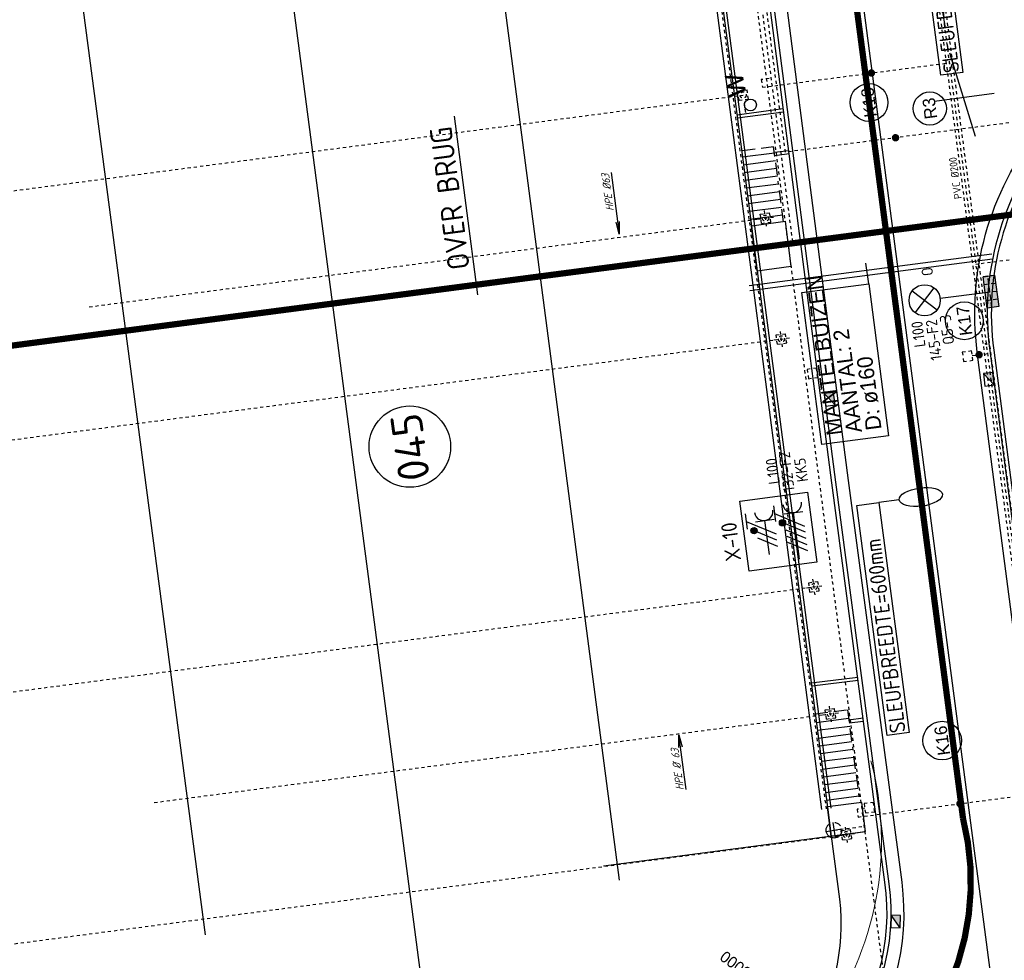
# Model space of a CAD drawing. Header units: metres. Extents: x 118052 to 118564, y 454784 to 455719.
# Tile 9 of 160: x 118225 to 118256, y 455175 to 455205. Entities that reach past the tile are written whole.
import ezdxf
from ezdxf.enums import TextEntityAlignment as Align

# ---------------------------------------------------------------- set-up
doc = ezdxf.new("R2010")
doc.units = ezdxf.units.M
doc.header["$LTSCALE"] = 0.5
doc.header["$PDMODE"] = 3
doc.header["$PDSIZE"] = 0.25
for name, pattern in [('B1', [28, 8, -4, 8, -4, 0, -4]), ('DASHED', [19.049999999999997, 12.7, -6.35]), ('Tauw_HIDDEN2', [5.6, 4, -1.6]), ('Tauw_L_Center1', [13, 8, -1.67, 1.66, -1.67]), ('Tauw_L_Center2', [6.4990000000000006, 4, -0.833, 0.833, -0.833])]:
    doc.linetypes.add(name, pattern=pattern)
for name, color, linetype in [('_gebouwen', 7, 'Continuous'), ('_molgoot', 7, 'Continuous'), ('_ob10', 7, 'Continuous'), ('_straatkolk', 7, 'Continuous'), ('_tb13', 7, 'Continuous'), ('A06-001-01', 7, 'Continuous'), ('BHV plan', 7, 'Continuous'), ('EL6221--', 6, 'Continuous'), ('EL6222--', 6, 'Continuous'), ('EL6312--', 6, 'Continuous'), ('EL_N_A_EB00----REVISIE~-_-----', 1, 'Continuous'), ('GRAAFWERKZAAMHEDEN', 6, 'Continuous'), ('KABELLOOP', 6, 'Continuous'), ('Koningsstal VIEUWPORT', 254, 'Continuous'), ('ME_N_-_EL999---LA_RVS3060-30_onb~H_-----', 135, 'Tauw_L_Center1'), ('ME_N_-_EL999---LA_RVS3060-30_onb~W_-----', 135, 'Continuous'), ('TOPOD22', 6, 'Continuous'), ('ZU_B_-_AL999---LA_PE-63_sdr00__18_^200~-_-----', 1, 'Continuous'), ('ZU_B_-_EL999---LD_PE-65_sdr00~H_-----', 1, 'Tauw_L_Center2'), ('ZU_B_-_EL999---LK_pvc125_sdr00~H_-----', 1, 'Tauw_L_Center2'), ('ZU_B_-_EL999---LR_pvc200_sdr00~H_-----', 1, 'Tauw_L_Center2'), ('ZU_B_-_EL999---LR_pvc200_vbr11~H_-----', 1, 'Tauw_L_Center2'), ('ZU_B_-_EL999---LR_pvc200_vbr11~W_-----', 8, 'Tauw_HIDDEN2'), ('ZU_B_-_EL999---SYM_DRAINPUT~-_002--', 2, 'Tauw_L_Center2'), ('ZU_B_-_EL999---SYM_HYDRANT~-_001--', 1, 'Tauw_L_Center2'), ('ZU_N_-_AL999---LK_pvc125_sdr34__20_^200~M_-----', 7, 'Continuous'), ('ZU_N_-_AL999---LR_PE-110_sdr00__20_^200~M_-----', 7, 'Continuous'), ('ZU_N_-_DX1AMA--_maatvoering_BGR__18_^200', 7, 'Continuous'), ('ZU_N_-_DX1AMA--_maatvoering_BGRN_18_^100~-_-----', 7, 'Continuous'), ('ZU_N_-_DX1AMA--_maatvoering_BGRN_18_^200~-_-----', 7, 'Continuous'), ('ZU_N_-_EL999---LB_PE-110_sdr00~H_-----', 2, 'Tauw_L_Center2'), ('ZU_N_-_EL999---LB_PE-90_sdr00~H_-----', 2, 'Tauw_L_Center2'), ('ZU_N_-_EL999---LK_pvc125_sdr34~H_-----', 2, 'Tauw_L_Center2'), ('ZU_N_-_EL999---LP_PE-75_sdr00~H_-----', 2, 'Tauw_L_Center2'), ('ZU_N_-_EL999---LR_PE-110_sdr00~H_-----', 2, 'Tauw_L_Center2'), ('ZU_N_-_EL999---LU_pvc160_sdr34~H_-----', 2, 'Tauw_L_Center2'), ('ZU_N_-_EL999---SYM_STRAATKOLK~-_----c', 7, 'Tauw_L_Center2'), ('ZU_N_-_ML999---LK_pvc125_sdr34__20_^200~M_-----', 7, 'Continuous'), ('ZU_N_-_ML999---LR_PE-110_sdr00__20_^200~M_-----', 7, 'Continuous')]:
    doc.layers.add(name, color=color, linetype=linetype)
doc.styles.add('BURO-018', font='Isocp.shx', dxfattribs={"height": 360})
doc.styles.add('BURO-025', font='Isocp.shx', dxfattribs={"height": 500})
doc.styles.add('BURO-035', font='Isocp.shx', dxfattribs={"height": 700})
doc.styles.add('civiel', font='civiel.shx')
doc.styles.add('ISOCPEUR', font='isocpeur.ttf', dxfattribs={"height": 2.5})
doc.styles.add('ROMANS', font='tcb_ltype.shx')
doc.styles.add('TAUW-ISOCP', font='tcb_isocp.shx')
doc.styles.add('tcb_isocp', font='tcb_isocp.shx')
doc.styles.add('WB025', font='ISO.SHX', dxfattribs={"height": 2.5})
doc.dimstyles.new('tzu18-dot_^200', dxfattribs={"dimscale": 200, "dimtxt": 1.8, "dimasz": 3, "dimexe": 2, "dimexo": 0, "dimgap": 0.5, "dimtad": 1, "dimdec": 0, "dimzin": 0, "dimdsep": 46, "dimtxsty": 'TAUW-ISOCP', "dimblk": 'DOTSMALL', "dimcen": 2, "dimdle": 1.5, "dimclre": 8, "dimadec": 0, "dimazin": 0, "dimtp": 1, "dimtm": 1, "dimtfac": 1, "dimtix": 1, "dimtmove": 1, "dimatfit": 3, "dimldrblk": 'DOTSMALL', "dimfxl": 1, "dimtvp": 0.5, "dimtolj": 1, "dimtzin": 0, "dimlwd": -1, "dimlwe": 5, "dimarcsym": 0})

# ---------------------------------------------------------------- blocks, each defined once
blk = doc.blocks.new('*U9')
at = {"layer": '_straatkolk'}
blk.add_hatch(color=256, dxfattribs=at).paths.add_polyline_path([(0.1997073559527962, -0.1502915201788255), (0.1997073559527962, 0.1497084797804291), (-0.2002926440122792, -0.1502915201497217)])
blk.add_lwpolyline([(0.1997073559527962, -0.1502915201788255), (0.1997073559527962, 0.1497084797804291), (-0.2002926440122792, 0.1497084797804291), (-0.2002926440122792, -0.1502915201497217)], close=True, dxfattribs=at)
blk.add_lwpolyline([(-0.2002926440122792, -0.1502915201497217), (0.1997073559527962, 0.1497084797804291)], dxfattribs=at)
blk = doc.blocks.new('45')
at = {"linetype": 'Continuous'}
blk.add_circle((0, 0), 0.7667028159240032, dxfattribs=at)
at = {"linetype": 'Continuous', "style": 'ROMANS'}
blk.add_text('w', height=3, rotation=180, dxfattribs=at).set_placement((-1.409894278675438, -0.2168053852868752))
blk = doc.blocks.new('*D170')
at = {"layer": 'Defpoints', "color": 0, "transparency": 16777216}
for p in [(-278895.6423663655, 16504.22415455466), (-285837.5586780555, 9306.32182636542)]:
    blk.add_point(p, dxfattribs=at)
at = {"layer": 'ZU_N_-_DX1AMA--_maatvoering_BGR__18_^200', "transparency": 16777216}
blk.add_line((-284459.5977462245, 10735.09563377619), (-285537.6678933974, 9617.271206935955), dxfattribs=at)
at = {"layer": 'ZU_N_-_DX1AMA--_maatvoering_BGR__18_^200', "color": 8, "lineweight": 5, "transparency": 16777216}
blk.add_arc((-278895.6423663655, 16504.22415455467), 10000.00000023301, 226.0371643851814, 277.4163131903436, dxfattribs=at)
at = {"layer": 'ZU_N_-_DX1AMA--_maatvoering_BGR__18_^200', "transparency": 16777216}
blk.add_solid([(-285589.4927901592, 9667.25300437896), (-285485.8429966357, 9567.28940949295), (-285837.5586780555, 9306.321826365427)], dxfattribs=at)
at = {"layer": 'ZU_N_-_DX1AMA--_maatvoering_BGR__18_^200', "transparency": 16777216, "insert": (-283715.8209985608, 11506.29945463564), "char_height": 360, "attachment_point": 5, "rotation": 46.03716438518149, "style": 'civiel'}
blk.add_mtext('\\A1;R10000', dxfattribs=at)
blk = doc.blocks.new('_DotSmall')
at = {"color": 0, "linetype": 'ByBlock', "const_width": 0.5}
blk.add_lwpolyline([(-0.0625, 0, 1), (0.0625, 0, 1)], format="xyb", close=True, dxfattribs=at)
blk = doc.blocks.new('zuhydrt1')
for p, q in [((-0.5, 0), (0.5, 0)), ((0, -0.5), (0, 0.5035136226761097))]:
    blk.add_line(p, q)
at = {"color": 15}
blk.add_line((0, -0.5), (0, -0.5), dxfattribs=at)
blk.add_line((0, -0.5), (0, -0.5), dxfattribs=at)
blk.add_circle((0, 0), 0.5)
blk = doc.blocks.new('E00416')
at = {"color": 0, "linetype": 'Continuous'}
for p, q in [((-3, 7.982050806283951), (-2.99999988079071, 5.482050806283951)), ((-2.999999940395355, 6.732050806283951), (1.500000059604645, 4.133974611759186)), ((-1.499999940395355, 6.5), (1.500000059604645, 6.5)), ((1.192092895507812e-07, 1), (5.960464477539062e-08, 6.5)), ((1.500000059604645, 3.133974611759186), (-1.499999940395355, 4.866025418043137)), ((1.500000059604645, 2.133974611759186), (-1.499999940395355, 3.866025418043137))]:
    blk.add_line(p, q, dxfattribs=at)
at = {"color": 0, "linetype": 'Continuous', "const_width": 0.5}
blk.add_lwpolyline([(-1.683012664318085, 5.116025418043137, 1), (-2.183012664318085, 5.116025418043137, 1)], format="xyb", close=True, dxfattribs=at)
at = {"color": 0, "linetype": 'Continuous'}
blk.add_circle((-1.933012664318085, 5.116025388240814), 0.5000000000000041, dxfattribs=at)
blk.add_arc((5.960464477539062e-08, 8), 1.5, 180, 0, dxfattribs=at)
at = {"color": 0, "linetype": 'Continuous', "style": 'BURO-018', "flags": 1}
blk.add_attdef('E_MATCODE', text='', height=1.799999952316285, rotation=262.5836884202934, dxfattribs=at).set_placement((-436086809.6690868, 176092602.9433621), align=Align.MIDDLE)
at = {"color": 0, "linetype": 'Continuous', "style": 'BURO-018'}
for tag, p in [('E_GKAST', (5.960464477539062e-08, 13)), ('E_GROEP', (0, 10.00000002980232)), ('E_SGROEP', (4.500000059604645, 10))]:
    blk.add_attdef(tag, text='', height=1.8, dxfattribs=at).set_placement(p, align=Align.MIDDLE)
at = {"color": 0, "linetype": 'Continuous', "style": 'BURO-018', "flags": 1}
blk.add_attdef('E_VERMCODE', text='', height=1.8, dxfattribs=at).set_placement((13.00000005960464, 10), align=Align.MIDDLE)
blk = doc.blocks.new('111304D')
at = {"color": 0, "linetype": 'Continuous'}
for p, q in [((-3, 9.98205080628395), (-3, 7.482050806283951)), ((-3, 8.73205080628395), (1.500000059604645, 6.133974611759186)), ((-1.499999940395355, 8.5), (1.5, 8.5)), ((5.960464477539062e-08, 1.000000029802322), (5.960464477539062e-08, 8.5)), ((1.5, 5.133974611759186), (-1.499999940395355, 6.866025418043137)), ((1.500000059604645, 4.133974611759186), (-1.5, 5.866025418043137)), ((1.5, 3.133974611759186), (-1.499999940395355, 4.866025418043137)), ((1.500000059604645, 2.133974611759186), (-1.499999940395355, 3.866025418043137))]:
    blk.add_line(p, q, dxfattribs=at)
at = {"color": 0, "linetype": 'Continuous', "const_width": 0.5}
blk.add_lwpolyline([(-1.683012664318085, 7.116025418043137, 1), (-2.183012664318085, 7.116025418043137, 1)], format="xyb", close=True, dxfattribs=at)
at = {"color": 0, "linetype": 'Continuous'}
blk.add_circle((-1.93301260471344, 7.116025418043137), 0.5000000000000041, dxfattribs=at)
blk.add_arc((0, 10.00000002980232), 1.5, 180, 0, dxfattribs=at)
at = {"color": 0, "linetype": 'Continuous', "style": 'BURO-018', "flags": 1}
blk.add_attdef('E_MATCODE', text='', height=1.799999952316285, rotation=262.5836884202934, dxfattribs=at).set_placement((-436086809.6690868, 176092602.9433621), align=Align.MIDDLE)
at = {"color": 0, "linetype": 'Continuous', "style": 'BURO-018'}
for tag, p in [('E_GKAST', (5.960464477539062e-08, 15.5)), ('E_GROEP', (5.960464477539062e-08, 12.50000002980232)), ('E_SGROEP', (4.5, 12.5))]:
    blk.add_attdef(tag, text='', height=1.8, dxfattribs=at).set_placement(p, align=Align.MIDDLE)
at = {"color": 0, "linetype": 'Continuous', "style": 'BURO-018', "flags": 1}
blk.add_attdef('E_VERMCODE', text='', height=1.8, dxfattribs=at).set_placement((13, 12.5), align=Align.MIDDLE)
blk = doc.blocks.new('E00525')
at = {"linetype": 'ByBlock'}
h = blk.add_hatch(dxfattribs=at)
h.set_pattern_fill('ANGLE', color=0, scale=0.18438609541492, style=0)
h.set_pattern_definition([(360, (-37.67331033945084, -34.01927211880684), (5.551115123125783e-17, 1.287936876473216), [0.9366813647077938, -0.3512555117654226]), (90, (-37.67331033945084, -34.01927211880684), (-1.287936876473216, 1.387778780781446e-16), [0.9366813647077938, -0.3512555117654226])])
edge = h.paths.add_edge_path()
edge.add_line((-2.522521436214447, 2.863310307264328), (2.522521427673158, 2.863310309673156))
edge.add_line((2.522521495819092, 2.863310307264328), (2.522521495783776, 1.000000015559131))
edge.add_line((2.522521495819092, 1.000000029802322), (-2.522521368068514, 1.000000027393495))
edge.add_line((-2.522521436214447, 1), (-2.522521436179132, 2.863310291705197))
h = blk.add_hatch(color=0, dxfattribs=at)
edge = h.paths.add_edge_path()
edge.add_line((-2.522521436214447, 2.863310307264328), (2.522521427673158, 2.863310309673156))
edge.add_line((2.522521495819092, 2.863310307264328), (2.522521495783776, 1.000000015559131))
edge.add_line((2.522521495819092, 1.000000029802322), (-2.522521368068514, 1.000000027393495))
edge.add_line((-2.522521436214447, 1), (-2.522521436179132, 2.863310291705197))
at = {"color": 0, "linetype": 'ByBlock'}
for p, q in [((-1.767766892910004, 14.38605433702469), (1.767767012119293, 10.85052046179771)), ((1.767766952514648, 14.38605433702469), (-1.767766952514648, 10.85052043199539)), ((5.960464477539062e-08, 10.0973382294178), (1.192092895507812e-07, 2.863310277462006))]:
    blk.add_line(p, q, dxfattribs=at)
blk.add_lwpolyline([(-2.522521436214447, 2.863310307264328), (2.522521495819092, 2.863310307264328), (2.522521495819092, 1.000000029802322), (-2.522521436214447, 1)], close=True, dxfattribs=at)
blk.add_circle((0, 12.61828738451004), 2.500000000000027, dxfattribs=at)
at = {"color": 0, "linetype": 'ByBlock', "style": 'BURO-018'}
for tag, p in [('E_GKAST', (5.960464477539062e-08, 20.61828738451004)), ('E_GROEP', (5.960464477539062e-08, 17.61828738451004)), ('E_SGROEP', (4.500000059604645, 17.61828738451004)), ('E_ARMCODE', (0, 12.61828738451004)), ('E_SLET', (4.500000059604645, 11.61828738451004))]:
    blk.add_attdef(tag, text='', height=1.8, dxfattribs=at).set_placement(p, align=Align.MIDDLE)
blk = doc.blocks.new('A$C051E189E')
at = {"layer": 'EL6221--'}
blk.add_lwpolyline([(-8845.194249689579, -50187.35713514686), (-6581.639820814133, -50187.35626026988), (-6581.638977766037, -52368.61434882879), (-8845.193406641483, -52368.61522367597)], close=True, dxfattribs=at)
ref = blk.add_blockref('111304D', (-8873.674929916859, -51835.0740288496), dxfattribs=dict(at, xscale=200, yscale=200, zscale=200, rotation=270.0000221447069))
ref.add_attrib('E_GROEP', 'KK5', dxfattribs={"layer": '0', "color": 1, "linetype": 'Continuous', "height": 360, "rotation": 2.219811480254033e-05, "style": 'BURO-018'}).set_placement((-5851.605437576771, -52255.63883826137), align=Align.MIDDLE)
ref.add_attrib('E_GKAST', 'L100', dxfattribs={"layer": '0', "color": 1, "linetype": 'Continuous', "height": 360, "rotation": 2.219811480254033e-05, "style": 'BURO-018'}).set_placement((-5773.675117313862, -51350.00725913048), align=Align.MIDDLE)
ref.add_attrib('E_SGROEP', '132-F2', dxfattribs={"layer": '0', "color": 1, "linetype": 'Continuous', "height": 360, "rotation": 2.219811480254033e-05, "style": 'BURO-018'}).set_placement((-5851.605437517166, -51788.72842186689), align=Align.MIDDLE)
at = {"layer": 'EL6222--', "xscale": 200, "yscale": 200, "zscale": 200, "rotation": 270.0000221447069}
blk.add_blockref('E00416', (-8605.67401432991, -50898.36705774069), dxfattribs=at)
at = {"layer": 'EL6312--'}
ref = blk.add_blockref('E00525', (-981.695801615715, -59406.80133628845), dxfattribs=dict(at, xscale=200, yscale=200, zscale=200, rotation=2.214647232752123e-05))
ref.add_attrib('E_SGROEP', 'Q5-3', dxfattribs={"layer": '0', "color": 1, "linetype": 'ByBlock', "height": 360, "rotation": 2.219811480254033e-05, "style": 'BURO-018'}).set_placement((-2004.283917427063, -57466.64127808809), align=Align.MIDDLE)
ref.add_attrib('E_GKAST', 'L100', dxfattribs={"layer": '0', "color": 1, "linetype": 'ByBlock', "height": 360, "rotation": 2.219811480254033e-05, "style": 'BURO-018'}).set_placement((-2031.210025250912, -56540.43055677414), align=Align.MIDDLE)
ref.add_attrib('E_GROEP', '145-F2', dxfattribs={"layer": '0', "color": 1, "linetype": 'ByBlock', "height": 360, "rotation": 2.219811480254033e-05, "style": 'BURO-018'}).set_placement((-2278.562945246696, -57007.15617331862), align=Align.MIDDLE)
ref.add_attrib('E_SLET', 'O', dxfattribs={"layer": '0', "color": 1, "linetype": 'ByBlock', "height": 360, "rotation": 2.219811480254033e-05, "style": 'BURO-018'}).set_placement((-81.69668781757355, -57083.14351150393), align=Align.MIDDLE)
at = {"layer": 'EL6221--', "color": 2, "style": 'BURO-025'}
blk.add_text('X-10', height=499.9999999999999, dxfattribs=at).set_placement((-8458.729719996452, -49982.57442325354))
blk = doc.blocks.new('A$C6DFC50BF')
at = {"layer": 'GRAAFWERKZAAMHEDEN'}
for p, q in [((57.76439625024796, -51382.3711720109), (57.7643963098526, -59205.02249193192)), ((217.7643961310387, -51382.3711720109), (217.7643964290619, -59205.02249193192)), ((-7208.153279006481, -55246.45151251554), (-7208.153279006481, -54592.23766744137)), ((-223.9812762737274, -55175.75803312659), (441.1772897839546, -55175.75803312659))]:
    blk.add_line(p, q, dxfattribs=at)
for points in [[(-5130.845896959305, -53023.33425575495), (-223.9812762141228, -53023.33425575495), (-223.9812763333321, -55175.75803315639), (-5130.845897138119, -55175.75803315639)], [(-14631.33520698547, -53878.54658836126), (-7208.153279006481, -53878.54658836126), (-7208.153279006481, -54592.23766744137), (-14631.33520698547, -54592.23766744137)], [(6094.72446513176, -58331.70102787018), (13517.90639317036, -58331.70102789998), (13517.90639317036, -59045.39210698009), (6094.724465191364, -59045.39210698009)]]:
    blk.add_lwpolyline(points, close=True, dxfattribs=at)
blk.add_ellipse((-7208.153279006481, -55943.81955587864), major_axis=(1.27806880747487e-08, 697.368043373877), ratio=0.4192925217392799, dxfattribs=at)
at = {"layer": 'KABELLOOP', "color": 2, "linetype": 'ByBlock'}
blk.add_line((6822.04141241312, -42722.09508699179), (1054.794366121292, -42722.09508699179), dxfattribs=at)
at = {"layer": 'KABELLOOP', "linetype": 'DASHED', "const_width": 200}
for points in [[(-16326.44336074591, -21636.91844528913, 0.2968485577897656), (-26522.16170072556, -27029.90334996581)], [(-26522.16170066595, -50059.90334999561, 0.3636847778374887), (-17582.16170048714, -55943.81955593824)]]:
    blk.add_lwpolyline(points, format="xyb", dxfattribs=at)
for points in [[(1377.825038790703, -21636.9116024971), (1377.838299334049, -55943.81955587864)], [(1377.838299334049, -55943.81955587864), (1377.846319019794, -76692.86271041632), (-2095.560815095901, -76692.86405277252)]]:
    blk.add_lwpolyline(points, dxfattribs=at)
blk.add_lwpolyline([(186089.4575669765, -55943.81955587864), (-17582.16170054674, -55943.81955587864)], close=True, dxfattribs=at)
at = {"layer": 'GRAAFWERKZAAMHEDEN', "color": 2}
for s, p in [('MANTELBUIZEN', (-4891.643641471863, -53715.13126558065)), ('AANTAL: 2', (-4891.643641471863, -54348.2172344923)), ('D: ø160', (-4891.643641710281, -54981.34346196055))]:
    blk.add_text(s, height=500, rotation=359.9837082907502, dxfattribs=at).set_placement(p)
at = {"layer": 'GRAAFWERKZAAMHEDEN', "color": 2, "style": 'BURO-025'}
for s, p in [('SLEUFBREEDTE=600mm', (-14597.30185854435, -54488.2021318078)), ('SLEUFBREEDTE=2000mm', (6128.757813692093, -58941.35657134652))]:
    blk.add_text(s, height=500, rotation=359.9837082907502, dxfattribs=at).set_placement(p)
at = {"layer": 'KABELLOOP', "color": 2, "style": 'BURO-035'}
blk.add_text('OVER BRUG', height=700, dxfattribs=at).set_placement((1926.938835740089, -42591.39570471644))
blk = doc.blocks.new('Leidingen')
at = {"layer": 'ME_N_-_EL999---LA_RVS3060-30_onb~H_-----'}
blk.add_lwpolyline([(-252192.7253618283, 8203.145503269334), (-278935.7255037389, 8208.867123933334)], dxfattribs=at)
at = {"layer": 'ME_N_-_EL999---LA_RVS3060-30_onb~W_-----'}
for p, q in [((-252192.6932695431, 8353.145499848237), (-278935.6934115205, 8358.867120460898)), ((-252192.757454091, 8053.145506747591), (-278935.7575960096, 8058.867127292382))]:
    blk.add_line(p, q, dxfattribs=at)
at = {"layer": 'ZU_B_-_AL999---LA_PE-63_sdr00__18_^200~-_-----'}
for p, q in [((-277743.2196003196, 12570.85974001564), (-275976.59859813, 12571.02748220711)), ((-257846.5235186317, 12382.91894809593), (-259842.1295115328, 12382.72946359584))]:
    blk.add_line(p, q, dxfattribs=at)
for points in [[(-276376.603343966, 12620.98950160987), (-275976.59859813, 12571.02748220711), (-276376.5938488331, 12520.98950205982)], [(-259442.1247658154, 12332.7674441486), (-259842.1295115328, 12382.72946359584), (-259442.1342609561, 12432.76744363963)]]:
    blk.add_lwpolyline(points, dxfattribs=at)
at = {"layer": 'ZU_B_-_EL999---LD_PE-65_sdr00~H_-----'}
for points in [[(-279844.0187249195, 37120.18637788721), (-279841.2224212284, 7670.186510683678)], [(-271844.0187609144, 37120.94598503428), (-271841.2224573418, 7670.946117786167)], [(-263844.0187971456, 37121.70559221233), (-263841.2224934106, 7671.705724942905)], [(-255943.9563671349, 36422.45570694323), (-255941.2455191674, 7872.455835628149)], [(-275943.2987420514, 29495.55672035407), (-275941.2411067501, 7825.035911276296)], [(-259943.2988140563, 29497.07593459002), (-259941.2407537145, 7822.0760322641)]]:
    blk.add_lwpolyline(points, dxfattribs=at)
at = {"layer": 'ZU_B_-_EL999---LK_pvc125_sdr00~H_-----'}
blk.add_circle((-264844.2636818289, 1196.61045604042), 25, dxfattribs=at)
at = {"layer": 'ZU_B_-_EL999---LR_pvc200_vbr11~H_-----'}
blk.add_lwpolyline([(-253314.3365954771, 1197.705232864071), (-282406.8242117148, 1194.942875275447)], dxfattribs=at)
at = {"layer": 'ZU_B_-_EL999---LR_pvc200_vbr11~W_-----'}
for points in [[(-253297.1888031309, 1297.706861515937), (-282419.548548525, 1294.941667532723)], [(-253297.1698129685, 1097.706862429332), (-282419.5032063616, 1094.941671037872)]]:
    blk.add_lwpolyline(points, dxfattribs=at)
at = {"layer": 'ZU_B_-_EL999---SYM_DRAINPUT~-_002--'}
for p, q in [((-279841.2457730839, 7916.122509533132), (-279841.1967343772, 7399.658511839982)), ((-275941.2502160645, 7920.971910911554), (-275941.2011773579, 7404.50791321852)), ((-271841.2458092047, 7916.882116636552), (-271841.1967704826, 7400.41811906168)), ((-263841.2458453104, 7917.64172379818), (-263841.1968066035, 7401.1777261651)), ((-259941.2498628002, 7918.012031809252), (-259941.2008239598, 7401.548034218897)), ((-256091.2557611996, 8022.441592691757), (-255791.2557625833, 8022.470078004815)), ((-256091.2557611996, 8022.441592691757), (-256091.2272758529, 7722.441593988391)), ((-255791.2557625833, 8022.470078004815), (-255791.2272772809, 7722.47007930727)), ((-280099.4544200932, 7670.161991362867), (-279582.9904223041, 7670.211030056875)), ((-279991.2366633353, 7820.172267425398), (-279691.2366645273, 7820.20075265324)), ((-279991.2366633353, 7820.172267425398), (-279991.2081779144, 7520.172268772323)), ((-279691.2366645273, 7820.20075265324), (-279691.2081793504, 7520.200753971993)), ((-276199.4588629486, 7675.011392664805), (-275682.9948653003, 7675.060431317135)), ((-276091.2411061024, 7825.021668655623), (-275791.2411074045, 7825.050154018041)), ((-276091.2411061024, 7825.021668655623), (-276091.2126209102, 7525.02167009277)), ((-275791.2411074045, 7825.050154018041), (-275791.2126222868, 7525.05015534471)), ((-272099.4544561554, 7670.921598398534), (-271582.9904585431, 7670.970637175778)), ((-271991.2366992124, 7820.93187449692), (-271691.2367006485, 7820.96035969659)), ((-271991.2366992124, 7820.93187449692), (-271991.2082140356, 7520.93187581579)), ((-271691.2367006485, 7820.96035969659), (-271691.2082154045, 7520.960361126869)), ((-264099.4544923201, 7671.681205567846), (-263582.9904946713, 7671.730244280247)), ((-263991.2367353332, 7821.691481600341), (-263691.2367366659, 7821.719966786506)), ((-263991.2367353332, 7821.691481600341), (-263991.2082501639, 7521.691482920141)), ((-263691.2367366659, 7821.719966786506), (-263691.2082515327, 7521.71996823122)), ((-260199.4585099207, 7672.051513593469), (-259682.9945122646, 7672.100552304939)), ((-260091.2407529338, 7822.061789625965), (-259791.2407543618, 7822.090274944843)), ((-260091.2407529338, 7822.061789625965), (-260091.2122676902, 7522.061790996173)), ((-259791.2407543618, 7822.090274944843), (-259791.2122690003, 7522.090276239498)), ((-256199.4735180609, 7872.431316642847), (-256583.0095204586, 7872.480355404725)), ((-256091.2272758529, 7722.441593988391), (-255791.2272772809, 7722.47007930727)), ((-279991.2081779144, 7520.172268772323), (-279691.2081793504, 7520.200753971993)), ((-276091.2126209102, 7525.02167009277), (-275791.2126222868, 7525.05015534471)), ((-271991.2082140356, 7520.93187581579), (-271691.2082154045, 7520.960361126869)), ((-263991.2082501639, 7521.691482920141), (-263691.2082515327, 7521.71996823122)), ((-260091.2122676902, 7522.061790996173), (-259791.2122690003, 7522.090276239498))]:
    blk.add_line(p, q, dxfattribs=at)
for centre in [(-255941.2415191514, 7872.455836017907), (-279841.2224212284, 7670.186510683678), (-275941.2268640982, 7675.035912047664), (-271841.2224573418, 7670.946117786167), (-263841.2224934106, 7671.705724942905), (-259941.2265109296, 7672.076033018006)]:
    blk.add_circle(centre, 99.99999999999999, dxfattribs=at)
at = {"layer": 'ZU_N_-_DX1AMA--_maatvoering_BGRN_18_^100~-_-----'}
blk.add_line((-279820.1626182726, 15513.49242819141), (-279820.1626183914, 7067.205245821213), dxfattribs=at)
at = {"layer": 'ZU_N_-_DX1AMA--_maatvoering_BGRN_18_^200~-_-----'}
for p, q in [((-256928.4027528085, 1827.152722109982), (-256928.4027468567, -103.5870521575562)), ((-255456.4625310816, 1152.926864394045), (-258216.3518238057, 677.9039407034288))]:
    blk.add_line(p, q, dxfattribs=at)
at = {"layer": 'ZU_N_-_EL999---LB_PE-110_sdr00~H_-----'}
blk.add_lwpolyline([(-189750.6245508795, 7068.149949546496), (-274747.4530802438, 7068.149949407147)], dxfattribs=at)
at = {"layer": 'ZU_N_-_EL999---LB_PE-90_sdr00~H_-----'}
for points in [[(-280797.0730125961, 36693.8406798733), (-291532.1112828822, 32630.85057785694), (-291532.1112831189, 7068.149949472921), (-274747.4530802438, 7068.149949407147)], [(-279649.6861415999, 8049.018910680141), (-279649.6861416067, 7068.149949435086)]]:
    blk.add_lwpolyline(points, dxfattribs=at)
at = {"layer": 'ZU_N_-_EL999---LK_pvc125_sdr34~H_-----'}
for points in [[(-279082.1034240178, 6980.167535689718), (-279082.1034240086, 7230.167535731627), (-279332.1034240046, 7230.167535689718), (-279331.7766956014, 1195.234853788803)], [(-255526.0324307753, 6980.167535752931), (-255526.0324308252, 7230.16753580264), (-255776.0324308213, 7230.167535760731), (-255775.7058214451, 1197.471523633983)], [(-265164.3811248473, 1687.992113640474), (-265164.3589430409, 1196.580062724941)]]:
    blk.add_lwpolyline(points, dxfattribs=at)
at = {"layer": 'ZU_N_-_EL999---LP_PE-75_sdr00~H_-----', "flags": 128}
blk.add_lwpolyline([(-118553.1989605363, 6962.016680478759), (-242100.8711517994, 6918.149949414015), (-260869.9927551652, 6918.149949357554), (-260869.9927551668, -569.120819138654), (-260869.9927551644, -22082.3711988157), (-262858.1002473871, -22082.37119882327)], dxfattribs=at)
at = {"layer": 'ZU_N_-_EL999---LR_PE-110_sdr00~H_-----'}
blk.add_lwpolyline([(-257930.5209958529, -7662.255422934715), (-257930.5209960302, 6768.149949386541), (-243248.162318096, 6768.149949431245)], dxfattribs=at)
at = {"layer": 'ZU_N_-_EL999---LU_pvc160_sdr34~H_-----'}
blk.add_lwpolyline([(-262284.4050102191, -25542.35845673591), (-262284.4050105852, 1196.853516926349)], dxfattribs=at)
at = {"layer": 'ZU_N_-_EL999---SYM_STRAATKOLK~-_----c', "lineweight": -3}
for points in [[(-279232.103423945, 6680.167535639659), (-278932.1034239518, 6680.167535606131), (-278932.1034239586, 6980.167535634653), (-279232.1034240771, 6980.167535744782)], [(-265214.4272979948, 6680.167535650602), (-264914.4272979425, 6680.167535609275), (-264914.4272979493, 6980.167535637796), (-265214.4272980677, 6980.167535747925)], [(-265314.3811248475, 1687.992113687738), (-265014.3811248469, 1687.992113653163), (-265014.3811247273, 1987.992113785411), (-265314.3811249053, 1987.992113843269)]]:
    blk.add_lwpolyline(points, close=True, dxfattribs=at)
at = {"layer": 'ZU_N_-_ML999---LK_pvc125_sdr34__20_^200~M_-----', "flags": 128}
for points in [[(-279331.9254029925, 3941.978063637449, 0, 0, 0), (-279450.6766734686, 3924.71145523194, 0, 91.82399999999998, 0), (-279441.6278267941, 3926.027170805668, 91.82399999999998, 169.728, 0), (-279415.9063014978, 3929.767118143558, 169.728, 221.712, 0), (-279377.3596391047, 3935.371859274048, 221.712, 240, 0), (-279331.9254029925, 3941.978063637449, 240, 221.712, 0), (-279286.4911670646, 3948.584268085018, 221.712, 169.728, 0), (-279247.9445045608, 3954.189009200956, 169.728, 91.82399999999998, 0), (-279222.2229794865, 3957.92895650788, 91.82399999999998, 0, 0), (-279213.1741325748, 3959.244672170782, 0, 0, 0), (-279331.9254029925, 3941.978063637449, 0, 0, 0), (-277868.6590518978, 4154.739131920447, 0, 0, 0)], [(-255775.8418915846, 3710.779031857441, 0, 0, 0), (-255658.5337468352, 3685.504555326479, 0, 91.82399999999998, 0), (-255667.4726274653, 3687.430470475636, 91.82399999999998, 169.728, 0), (-255692.8815715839, 3692.904922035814, 169.728, 221.712, 0), (-255730.9597954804, 3701.109017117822, 221.712, 240, 0), (-255775.8418915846, 3710.779031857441, 240, 221.712, 0), (-255820.723987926, 3720.449046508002, 221.712, 169.728, 0), (-255858.8022116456, 3728.653141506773, 169.728, 91.82399999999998, 0), (-255884.2111558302, 3734.127593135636, 91.82399999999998, 0, 0), (-255893.1500365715, 3736.053508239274, 0, 0, 0), (-255775.8418915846, 3710.779031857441, 0, 0, 0), (-256109.8477840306, 3782.741844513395, 0, 0, 0)], [(-265164.3674162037, 1465.884855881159, 0, 0, 0), (-265282.1706019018, 1443.028577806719, 0, 91.82399999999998, 0), (-265273.1939991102, 1444.770226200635, 91.82399999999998, 169.728, 0), (-265247.677829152, 1449.720895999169, 169.728, 221.712, 0), (-265209.4389150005, 1457.140043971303, 221.712, 240, 0), (-265164.3674162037, 1465.884855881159, 240, 221.712, 0), (-265119.295917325, 1474.629667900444, 221.712, 169.728, 0), (-265081.0570033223, 1482.048815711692, 169.728, 91.82399999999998, 0), (-265055.5408332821, 1486.999485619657, 91.82399999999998, 0, 0), (-265046.5642305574, 1488.74113396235, 0, 0, 0), (-265164.3674162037, 1465.884855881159, 0, 0, 0), (-264620.5109394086, 1677.821299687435, 0, 0, 0)]]:
    blk.add_lwpolyline(points, format="xyseb", dxfattribs=at)
at = {"layer": 'ZU_N_-_ML999---LK_pvc125_sdr34__20_^200~M_-----'}
for centre, radius in [((-277256.5262419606, 4243.744138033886), 618.569695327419), ((-256701.8548263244, 3910.291965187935), 605.5917530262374), ((-264026.0056250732, 1793.167745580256), 605.5917530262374)]:
    blk.add_circle(centre, radius, dxfattribs=at)
at = {"layer": 'ZU_N_-_ML999---LR_PE-110_sdr00__20_^200~M_-----', "flags": 128}
blk.add_lwpolyline([(-257930.5209959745, 3214.287282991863, 0, 0, 0), (-257996.0105329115, 3314.841350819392, 0, 91.82399999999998, 0), (-257991.0202302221, 3307.179130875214, 91.82399999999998, 169.728, 0), (-257976.835196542, 3285.399119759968, 169.728, 221.712, 0), (-257955.5772927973, 3252.759269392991, 221.712, 240, 0), (-257930.5209959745, 3214.287282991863, 240, 221.712, 0), (-257905.4646992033, 3175.815296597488, 221.712, 169.728, 0), (-257884.2067954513, 3143.175446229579, 169.728, 91.82399999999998, 0), (-257870.0217618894, 3121.3954351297, 91.82399999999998, 0, 0), (-257865.0314592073, 3113.73321518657, 0, 0, 0), (-257930.5209959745, 3214.287282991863, 0, 0, 0), (-257434.16036956, 2452.164316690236, 0, 0, 0)], format="xyseb", dxfattribs=at)
at = {"layer": 'ZU_N_-_ML999---LR_PE-110_sdr00__20_^200~M_-----'}
blk.add_circle((-257144.0404198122, 2006.707797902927), 531.6023847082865, dxfattribs=at)
at = {"layer": 'EL_N_A_EB00----REVISIE~-_-----'}
for name in ['A$C051E189E', 'A$C6DFC50BF']:
    blk.add_blockref(name, (-262229.9305388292, 59850.06411849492), dxfattribs=at)
at = {"layer": 'TOPOD22', "xscale": 249.9999999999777, "yscale": 249.9999999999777, "zscale": 249.9999999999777, "rotation": 183.7279797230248}
blk.add_blockref('45', (-256287.7483171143, 7680.361515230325), dxfattribs=at)
at = {"layer": 'ZU_B_-_EL999---SYM_HYDRANT~-_001--', "xscale": 499.9999999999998, "yscale": 499.9999999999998, "zscale": 499.9999999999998, "rotation": 181.435440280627}
blk.add_blockref('zuhydrt1', (-279649.6861415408, 8049.018910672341), dxfattribs=at)
at = {"layer": 'ZU_B_-_AL999---LA_PE-63_sdr00__18_^200~-_-----', "style": 'WB025', "oblique": 20.00023775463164}
for s, p in [('HPE %%c 63', (-277748.0282968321, 12640.3495173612)), ('HPE %%c63', (-259075.164138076, 12450.68072109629))]:
    blk.add_text(s, height=250, rotation=0.005440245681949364, dxfattribs=at).set_placement(p)
at = {"layer": 'ZU_B_-_EL999---LR_pvc200_sdr00~H_-----', "style": 'WB025'}
blk.add_text('PVC %%c200', height=250, rotation=0.005440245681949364, dxfattribs=at).set_placement((-260134.2261052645, 1358.860840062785))
at = {"layer": 'ZU_N_-_AL999---LK_pvc125_sdr34__20_^200~M_-----', "style": 'tcb_isocp'}
for s, p in [('K16', (-277256.5262419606, 4243.744138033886)), ('K18', (-256701.8548263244, 3910.291965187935)), ('K17', (-264026.0056250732, 1793.167745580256))]:
    blk.add_text(s, height=399.9999999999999, dxfattribs=at).set_placement(p, align=Align.MIDDLE)
at = {"layer": 'ZU_N_-_AL999---LR_PE-110_sdr00__20_^200~M_-----', "style": 'TAUW-ISOCP'}
blk.add_text('R3', height=399.9999999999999, dxfattribs=at).set_placement((-257144.0404198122, 2006.707797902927), align=Align.MIDDLE)
at = {"layer": 'ZU_N_-_DX1AMA--_maatvoering_BGR__18_^200'}
dim = blk.add_radius_dim(center=(-278895.6423663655, 16504.22415455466), mpoint=(-285837.5586780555, 9306.32182636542), dimstyle='tzu18-dot_^200', override={"dimasz": 2.16, "dimexe": 0, "dimgap": 0.6, "dimtad": 0, "dimtxsty": 'civiel', "dimcen": 0.1, "dimdle": 0, "dimclrd": 256, "dimclrt": 256, "dimadec": 2, "dimtm": 0, "dimtofl": 0, "dimtmove": 0, "dimtvp": 0}, dxfattribs=at)
dim.commit()
dim.dimension.update_dxf_attribs({"geometry": '*D170', "text_midpoint": (-283715.8209985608, 11506.29945463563), "dimtype": 164})

msp = doc.modelspace()

# ---------------------------------------------------------------- linework, layer by layer
at = {"layer": '_gebouwen'}
for p, q in [((118243.9866730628, 455177.4018707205), (118238.3537804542, 455220.3823043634)), ((118230.770314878, 455175.6577195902), (118225.1105791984, 455218.5445401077)), ((118237.8317475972, 455172.8805139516), (118231.9102855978, 455218.0087098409))]:
    msp.add_line(p, q, dxfattribs=at)
msp.add_lwpolyline([(118232.4935957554, 455232.5771677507, -0.3475237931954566), (118245.0966921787, 455221.8203411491), (118245.6234445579, 455217.914044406), (118245.4355367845, 455219.3495502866), (118245.6234445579, 455217.914044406), (118245.6234445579, 455217.914044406), (118245.8193432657, 455216.4174924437), (118246.6640496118, 455216.5282483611), (118247.9887033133, 455206.4254618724), (118247.141835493, 455206.3144225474), (118247.8607065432, 455200.8226666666), (118247.8607065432, 455200.8226666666), (118248.1929053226, 455198.28486159), (118248.1929053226, 455198.28486159), (118248.3792165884, 455196.8615520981), (118248.3792165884, 455196.8615520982), (118250.6204348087, 455179.739951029), (118250.6201532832, 455179.7421017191), (118250.7425355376, 455178.8071726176), (118250.7425355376, 455178.8071726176), (118251.005260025, 455176.8001094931, -0.8211431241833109), (118238.2717239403, 455172.7137977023)], format="xyb", dxfattribs=at)
at = {"layer": '_gebouwen', "linetype": 'B1', "ltscale": 0.1}
for points in [[(118249.2153231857, 455198.430375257), (118248.901860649, 455200.821071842), (118247.878479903, 455200.6868885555)], [(118250.2309204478, 455182.7156137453), (118251.2584813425, 455182.8477436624), (118251.6480421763, 455179.8766653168)]]:
    msp.add_lwpolyline(points, dxfattribs=at)
at = {"layer": '_gebouwen'}
for points in [[(118248.9278400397, 455200.6229433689), (118247.8939785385, 455200.4873858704)], [(118248.9603384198, 455200.3750867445), (118247.9264769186, 455200.2395292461)], [(118248.9928402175, 455200.1272040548), (118247.9589787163, 455199.9916465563)], [(118249.0253420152, 455199.8793213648), (118247.991480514, 455199.7437638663)], [(118249.0578403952, 455199.6314647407), (118248.023978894, 455199.4959072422)], [(118249.0903421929, 455199.3835820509), (118248.0564806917, 455199.2480245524)], [(118249.1228439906, 455199.1356993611), (118248.0889824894, 455199.0001418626)], [(118249.1553423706, 455198.8878427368), (118248.1214808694, 455198.7522852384)], [(118249.1878441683, 455198.639960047), (118248.1539826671, 455198.5044025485)], [(118248.3792165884, 455196.8615520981), (118249.4608060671, 455197.013792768), (118249.2788999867, 455198.4394237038), (118248.1929053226, 455198.28486159), (118248.3792165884, 455196.8615520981)], [(118248.379279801, 455196.86106919), (118248.1929053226, 455198.28486159)], [(118251.295555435, 455182.5649988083), (118250.2616939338, 455182.4294413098)], [(118251.3280572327, 455182.3171161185), (118250.2941957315, 455182.18155862)], [(118251.3605590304, 455182.0692334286), (118250.3266975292, 455181.9336759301)], [(118251.3930574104, 455181.8213768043), (118250.3591959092, 455181.6858193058)], [(118251.4255592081, 455181.5734941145), (118250.3916977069, 455181.437936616)], [(118251.4580610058, 455181.3256114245), (118250.4241995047, 455181.190053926)], [(118251.4905593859, 455181.0777548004), (118250.4566978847, 455180.9421973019)], [(118251.5230611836, 455180.8298721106), (118250.4891996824, 455180.6943146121)], [(118251.5555629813, 455180.5819894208), (118250.5217014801, 455180.4464319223)], [(118251.5880613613, 455180.3341327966), (118250.5541998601, 455180.1985752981)], [(118251.620563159, 455180.0862501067), (118250.5867016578, 455179.9506926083)], [(118250.7424723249, 455178.8076555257), (118251.8326752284, 455178.962449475), (118251.7117124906, 455179.8850005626), (118250.6201532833, 455179.7421017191), (118250.7424723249, 455178.8076555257)], [(118250.7425355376, 455178.8071726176), (118250.6204348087, 455179.739951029)]]:
    msp.add_lwpolyline(points, dxfattribs=at)
msp.add_circle((118237.289476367, 455191.2491434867), 1.3, dxfattribs=at)
at = {"layer": '_molgoot'}
msp.add_lwpolyline([(118245.5227383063, 455234.5880861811), (118248.0496118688, 455215.1220599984), (118251.2814921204, 455190.1629847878), (118252.987666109, 455177.3410420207, -0.4138194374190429), (118246.552482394, 455168.9186310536), (118231.8032551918, 455166.9357948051, -0.2037156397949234), (118226.2446571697, 455168.790060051), (118222.6366525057, 455168.3169869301), (118221.9613711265, 455173.4671809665), (118217.6869617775, 455172.886067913), (118216.4110321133, 455171.669084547), (118213.8899606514, 455169.3932578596), (118214.8311837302, 455161.8896223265), (118285.3934837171, 455171.1414995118), (118284.9280067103, 455174.6027260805), (118267.4102079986, 455172.3058347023), (118263.9329451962, 455171.8383632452, -0.4158503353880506), (118257.7114081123, 455176.6129236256), (118257.7114081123, 455176.6129236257), (118255.4027097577, 455194.2605006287, -0.4298859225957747), (118263.9413493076, 455204.8486265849), (118263.9413493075, 455204.8486265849), (118290.9896435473, 455208.3951355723), (118291.0929473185, 455207.6229182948)], format="xyb", dxfattribs=at)
at = {"layer": '_ob10'}
for points in [[(118249.2102471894, 455202.0302484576), (118247.7280518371, 455201.8359064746)], [(118249.2232476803, 455201.9310971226), (118247.7410523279, 455201.7367551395)], [(118248.924856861, 455200.6456857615), (118249.3819317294, 455200.7056163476)], [(118248.9378573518, 455200.5465344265), (118249.3949322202, 455200.6064650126)], [(118251.5834718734, 455183.8810963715), (118250.1032212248, 455183.6951806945)], [(118251.59593371, 455183.7818758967), (118250.1156830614, 455183.5959602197)], [(118251.7564437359, 455182.5756387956), (118251.3020013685, 455182.5158278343)], [(118251.7696341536, 455182.4765124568), (118251.3150019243, 455182.4166760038)]]:
    msp.add_lwpolyline(points, dxfattribs=at)
at = {"layer": '_tb13'}
for points in [[(118216.0288442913, 455172.092189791), (118217.452, 455173.389), (118222.417, 455174.064), (118223.09325198, 455168.9113916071), (118226.422, 455169.346, 0.212013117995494), (118231.747, 455167.463), (118245.9267025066, 455169.3692712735, 0.4383998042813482), (118252.453, 455177.341), (118250.756, 455190.094), (118247.524, 455215.054), (118244.997, 455234.521), (118243.152, 455249.234), (118241.755, 455259.439, 0.4439321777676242), (118236.486, 455263.736), (118228.539, 455262.693), (118219.924, 455261.565, 0.417445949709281), (118218.285, 455259.491), (118218.983, 455253.935), (118214.101, 455253.34), (118212.7229341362, 455254.3624032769)], [(118216.1160568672, 455171.9957834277), (118217.5096321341, 455173.2656392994), (118222.3057269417, 455173.9176763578), (118222.9812558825, 455168.7655942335), (118226.3761837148, 455169.2107292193, 0.2099485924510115), (118231.7607491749, 455167.3336788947), (118245.9440234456, 455169.2404303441, 0.435061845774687), (118252.5911611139, 455177.2882803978), (118250.8848942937, 455190.110920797), (118247.6529236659, 455215.0706939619), (118245.1259546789, 455234.537455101), (118243.2808983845, 455249.2509040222), (118241.8845431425, 455259.4511941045, 0.4434917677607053), (118236.4677419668, 455263.8647185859), (118228.5220832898, 455262.8218946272), (118219.9083316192, 455261.6940580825, 0.417287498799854), (118218.1559912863, 455259.4749754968), (118218.8377493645, 455254.0482593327), (118214.1367835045, 455253.4753231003), (118212.805, 455254.468)], [(118264.1061317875, 455203.6128162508), (118263.9933512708, 455204.4520212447, 0.4305703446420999), (118255.7991552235, 455194.3137077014), (118258.1081396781, 455176.6639536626), (118258.1081396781, 455176.6639536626, 0.4158503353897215), (118263.8796499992, 455172.2347968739), (118267.3569128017, 455172.702268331)], [(118263.9772900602, 455203.5955012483), (118263.881, 455204.312, 0.4264570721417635), (118255.9279999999, 455194.331), (118258.237077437, 455176.6805384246), (118258.237077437, 455176.6805384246, 0.4158503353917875), (118263.8623290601, 455172.3636378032), (118267.3395918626, 455172.8311092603)]]:
    msp.add_lwpolyline(points, format="xyb", dxfattribs=at)
at = {"layer": 'BHV plan', "color": 2, "linetype": 'Continuous'}
msp.add_line((118256.5643748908, 455168.7842206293), (118230.0818916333, 455370.7591773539), dxfattribs=at)

# ---------------------------------------------------------------- block references
at = {"layer": '_molgoot'}
for p, rotation in [((118255.7697530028, 455193.4019525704), 97.45761760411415), ((118250.6925049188, 455192.7625127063), 97.45761760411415), ((118252.7962380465, 455176.0873378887), 87.84398313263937)]:
    msp.add_blockref('*U9', p, dxfattribs=dict(at, rotation=rotation))
at = {"layer": 'Koningsstal VIEUWPORT', "color": 6, "xscale": 0.0009975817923, "yscale": 0.0009975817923, "zscale": 0.0009975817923, "rotation": 97.46987594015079}
msp.add_blockref('Leidingen', (118222.5204054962, 455456.6506997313), dxfattribs=at)

# ---------------------------------------------------------------- texts
at = {"layer": 'A06-001-01', "style": 'ISOCPEUR'}
msp.add_text('045', height=1, rotation=97.75057734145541, dxfattribs=at).set_placement((118237.9359539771, 455190.2259385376))

doc.saveas('drawing.dxf')
